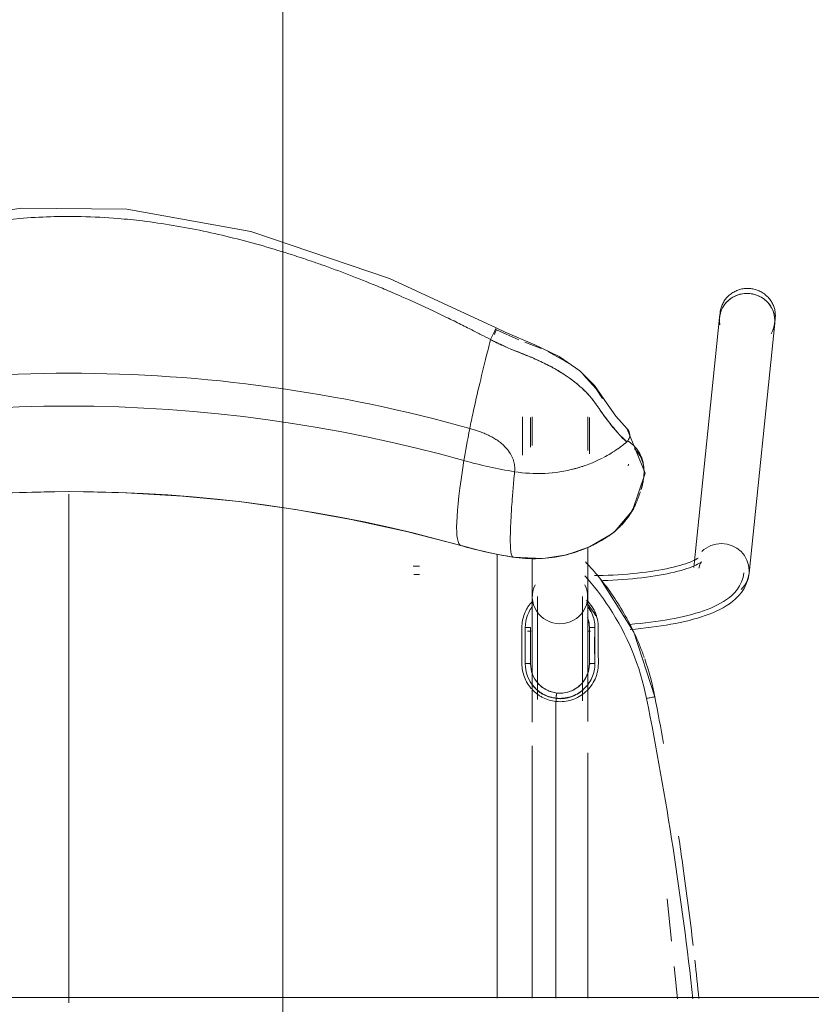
# Model space of a CAD drawing. Header units: metres. Extents: x 2.9 to 42.3, y -72.9 to -49.3.
# Tile 10 of 256: x 5.917 to 6.213, y -69.631 to -69.263. Entities that reach past the tile are written whole.
import ezdxf

# ---------------------------------------------------------------- set-up
doc = ezdxf.new("R2010")
doc.units = ezdxf.units.M
doc.layers.add('G-ANNO-SYMB', color=7, linetype='Continuous', lineweight=9)
doc.layers.add('I-FURN', color=7, linetype='Continuous', lineweight=18)

# ---------------------------------------------------------------- blocks, each defined once
blk = doc.blocks.new('FDE_CJU03_ConjuntoUsoMúltiplo_1mesa4cadeiras - CJU03_ConjuntoUsoMúltiplo_01mesa04cadeiras-V8-2PAV')
at = {"layer": 'I-FURN', "color": 253, "true_color": 0xaaaaaa}
for p, q in [((-0.3, 0.6), (-0.3, -0.6)), ((-0.55193, -0.03541), (-0.5537, -0.03523)), ((-0.45849, -0.04502), (-0.55193, -0.03541)), ((-0.55582, -0.05582), (-0.55405, -0.056)), ((-0.55405, -0.056), (-0.46061, -0.06561)), ((-0.3116, -0.07301), (-0.2996, -0.07178)), ((-0.33687, -0.07562), (-0.32106, -0.07399)), ((-0.49865, -0.09015), (-0.49922, -0.09008)), ((-0.47274, -0.09698), (-0.47353, -0.09593)), ((-0.50439, -0.1053), (-0.51692, -0.1053)), ((-0.50312, -0.10465), (-0.51671, -0.10465)), ((-0.44977, -0.1053), (-0.46821, -0.1053)), ((-0.44512, -0.1053), (-0.44702, -0.1053)), ((-0.43689, -0.1053), (-0.44196, -0.1053)), ((-0.43821, -0.10465), (-0.43174, -0.10465)), ((-0.43689, -0.1043), (-0.43689, -0.1053)), ((-0.29977, -0.1053), (-0.39144, -0.1053)), ((-0.41172, -0.11702), (-0.41065, -0.11702)), ((-0.5424, -0.12266), (-0.54484, -0.12882)), ((-0.51692, -0.126), (-0.50627, -0.126)), ((-0.51671, -0.12665), (-0.50559, -0.12665)), ((-0.46418, -0.126), (-0.44977, -0.126)), ((-0.43821, -0.12665), (-0.43283, -0.12665)), ((-0.42471, -0.12665), (-0.43821, -0.12665)), ((-0.43689, -0.12775), (-0.43689, -0.12647)), ((-0.394, -0.126), (-0.29978, -0.126)), ((-0.54569, -0.13099), (-0.54942, -0.13933)), ((-0.51692, -0.12965), (-0.50262, -0.12965)), ((-0.55015, -0.1395), (-0.55004, -0.13957))]:
    blk.add_line(p, q, dxfattribs=at)
at = {"layer": 'I-FURN', "color": 253, "true_color": 0xaaaaaa, "flags": 128}
for points in [[(-0.5537, -0.03523), (-0.55411, -0.0352), (-0.55451, -0.03518), (-0.55492, -0.03518), (-0.55533, -0.0352), (-0.55574, -0.03523), (-0.55614, -0.03528), (-0.55655, -0.03535), (-0.55695, -0.03543), (-0.55734, -0.03553), (-0.55773, -0.03565), (-0.55812, -0.03578), (-0.5585, -0.03593), (-0.55888, -0.03609), (-0.55924, -0.03627), (-0.5596, -0.03647), (-0.55996, -0.03667), (-0.5603, -0.0369), (-0.56063, -0.03713), (-0.56096, -0.03738), (-0.56127, -0.03764), (-0.56158, -0.03792), (-0.56187, -0.0382), (-0.56215, -0.0385), (-0.56242, -0.03881), (-0.56268, -0.03913), (-0.56292, -0.03946), (-0.56315, -0.03979), (-0.56337, -0.04014), (-0.56357, -0.0405), (-0.56376, -0.04086), (-0.56394, -0.04123), (-0.5641, -0.04161), (-0.56424, -0.04199), (-0.56438, -0.04238), (-0.56449, -0.04277), (-0.56459, -0.04317), (-0.56468, -0.04357), (-0.56475, -0.04397), (-0.5648, -0.04438), (-0.56484, -0.04479), (-0.56486, -0.0452), (-0.56487, -0.04561), (-0.56486, -0.04602), (-0.56484, -0.04643), (-0.56479, -0.04683), (-0.56474, -0.04724), (-0.56467, -0.04764), (-0.56458, -0.04804), (-0.56447, -0.04844), (-0.56435, -0.04883), (-0.56422, -0.04922), (-0.56407, -0.0496), (-0.56391, -0.04998), (-0.56373, -0.05035), (-0.56353, -0.05071), (-0.56333, -0.05106), (-0.56311, -0.0514), (-0.56287, -0.05174), (-0.56262, -0.05206), (-0.56236, -0.05238), (-0.56209, -0.05269), (-0.56181, -0.05298), (-0.56151, -0.05326), (-0.5612, -0.05353), (-0.56088, -0.05379), (-0.56056, -0.05403), (-0.56022, -0.05426), (-0.55987, -0.05448), (-0.55952, -0.05468), (-0.55915, -0.05486), (-0.55878, -0.05504), (-0.55841, -0.05519), (-0.55802, -0.05533), (-0.55763, -0.05546), (-0.55724, -0.05557), (-0.55684, -0.05566), (-0.55682, -0.05567)], [(-0.45869, -0.04691), (-0.45691, -0.04723), (-0.45527, -0.04779), (-0.45379, -0.04853), (-0.4525, -0.04938), (-0.45136, -0.05032), (-0.45036, -0.05131), (-0.44947, -0.05234), (-0.44867, -0.05341), (-0.44795, -0.05451), (-0.44727, -0.05565), (-0.44665, -0.05683), (-0.44606, -0.05806), (-0.44551, -0.05932), (-0.44499, -0.06063), (-0.4445, -0.06199), (-0.44402, -0.0634), (-0.44358, -0.06485), (-0.44315, -0.06635), (-0.44274, -0.0679), (-0.44235, -0.06949), (-0.44199, -0.07113), (-0.44164, -0.07281), (-0.44131, -0.07454), (-0.441, -0.0763), (-0.44071, -0.07811), (-0.44044, -0.07995), (-0.44019, -0.08182), (-0.43996, -0.08373), (-0.43975, -0.08567), (-0.43956, -0.08764), (-0.43939, -0.08962)], [(-0.45849, -0.04502), (-0.45643, -0.04539), (-0.45453, -0.04604), (-0.45284, -0.04688), (-0.45136, -0.04786), (-0.45008, -0.04891), (-0.44897, -0.05002), (-0.44799, -0.05115), (-0.44712, -0.05232), (-0.44633, -0.05351), (-0.44561, -0.05473), (-0.44495, -0.05598), (-0.44434, -0.05727), (-0.44376, -0.05859), (-0.44322, -0.05996), (-0.4427, -0.06136), (-0.44222, -0.06281), (-0.44175, -0.06431), (-0.44132, -0.06585), (-0.4409, -0.06743), (-0.4405, -0.06906), (-0.44013, -0.07073), (-0.43978, -0.07244), (-0.43944, -0.0742), (-0.43913, -0.07599), (-0.43884, -0.07782), (-0.43856, -0.07969), (-0.43831, -0.08159), (-0.43808, -0.08352), (-0.43786, -0.08548), (-0.43767, -0.08746), (-0.4375, -0.08947)], [(-0.55682, -0.05567), (-0.55642, -0.05574), (-0.55601, -0.0558), (-0.55582, -0.05582)], [(-0.46416, -0.06408), (-0.46411, -0.06414), (-0.46398, -0.06433), (-0.46379, -0.06464), (-0.46356, -0.06506), (-0.46329, -0.0656), (-0.463, -0.06624), (-0.46269, -0.06698), (-0.46238, -0.06781), (-0.46206, -0.06874), (-0.46174, -0.06974), (-0.46142, -0.07082), (-0.4611, -0.07198), (-0.46079, -0.07321), (-0.46049, -0.07451), (-0.4602, -0.07587), (-0.45992, -0.07729), (-0.45965, -0.07876), (-0.4594, -0.08029), (-0.45916, -0.08186), (-0.45894, -0.08348), (-0.45873, -0.08515), (-0.45853, -0.08685), (-0.45836, -0.08858), (-0.4582, -0.09035), (-0.45806, -0.09215), (-0.45793, -0.09397), (-0.45783, -0.09581), (-0.45774, -0.09767), (-0.45767, -0.09954), (-0.45763, -0.10142), (-0.4576, -0.1028)], [(-0.46276, -0.0628), (-0.46271, -0.06286), (-0.46257, -0.06303), (-0.46237, -0.06332), (-0.46213, -0.06372), (-0.46185, -0.06423), (-0.46155, -0.06484), (-0.46123, -0.06555), (-0.4609, -0.06635), (-0.46056, -0.06724), (-0.46023, -0.06822), (-0.45989, -0.06927), (-0.45956, -0.0704), (-0.45924, -0.0716), (-0.45892, -0.07287), (-0.45861, -0.07421), (-0.45832, -0.0756), (-0.45803, -0.07706), (-0.45776, -0.07856), (-0.4575, -0.08012), (-0.45726, -0.08172), (-0.45703, -0.08337), (-0.45682, -0.08506), (-0.45663, -0.08679), (-0.45645, -0.08855), (-0.45629, -0.09034), (-0.45615, -0.09216), (-0.45603, -0.094), (-0.45592, -0.09586), (-0.45584, -0.09774), (-0.45577, -0.09964)], [(-0.46042, -0.06372), (-0.46118, -0.06358), (-0.46182, -0.06337), (-0.46229, -0.06314), (-0.46259, -0.06294), (-0.46273, -0.06282), (-0.46276, -0.0628)], [(-0.41239, -0.08019), (-0.43653, -0.08808), (-0.45626, -0.10046)], [(-0.51237, -0.0905), (-0.49582, -0.0838), (-0.48193, -0.0886), (-0.47403, -0.09533), (-0.47352, -0.09594)], [(-0.51238, -0.09051), (-0.51721, -0.0948), (-0.52172, -0.09801), (-0.52857, -0.1027), (-0.53414, -0.10827), (-0.53945, -0.11594), (-0.54383, -0.12501), (-0.54856, -0.13619), (-0.55015, -0.1395)], [(-0.4728, -0.0969), (-0.46839, -0.10467), (-0.46543, -0.11313), (-0.46403, -0.12198), (-0.46455, -0.13325)], [(-0.52375, -0.09982), (-0.52735, -0.10211), (-0.53273, -0.10694)], [(-0.40316, -0.1053), (-0.40337, -0.1053), (-0.40536, -0.1053), (-0.40735, -0.1053), (-0.40933, -0.1053), (-0.41129, -0.1053), (-0.41324, -0.1053), (-0.41517, -0.1053), (-0.41707, -0.1053), (-0.41895, -0.1053), (-0.4208, -0.1053), (-0.42262, -0.1053), (-0.4244, -0.1053), (-0.42614, -0.1053), (-0.42785, -0.1053), (-0.42951, -0.1053), (-0.43113, -0.1053), (-0.43269, -0.1053), (-0.43421, -0.1053), (-0.43567, -0.1053), (-0.43708, -0.1053), (-0.43843, -0.1053), (-0.43972, -0.1053), (-0.44095, -0.1053), (-0.44211, -0.1053), (-0.44321, -0.1053), (-0.44424, -0.1053), (-0.4452, -0.1053), (-0.44608, -0.1053), (-0.4469, -0.1053), (-0.44764, -0.1053), (-0.44831, -0.1053), (-0.4489, -0.1053), (-0.44942, -0.1053), (-0.44977, -0.1053)], [(-0.43821, -0.10465), (-0.44028, -0.10485), (-0.44204, -0.10537)], [(-0.41377, -0.11686), (-0.41374, -0.11478), (-0.41411, -0.1127), (-0.41487, -0.11074), (-0.41598, -0.10895), (-0.41742, -0.10741), (-0.41904, -0.10622), (-0.42183, -0.10504), (-0.42471, -0.10465)], [(-0.44977, -0.1072), (-0.44931, -0.1072), (-0.44878, -0.1072), (-0.44817, -0.1072), (-0.44749, -0.1072), (-0.44673, -0.1072), (-0.44589, -0.1072), (-0.44499, -0.1072), (-0.44401, -0.1072), (-0.44297, -0.1072), (-0.44186, -0.1072), (-0.44068, -0.1072), (-0.43944, -0.1072), (-0.43814, -0.1072), (-0.43677, -0.1072), (-0.43536, -0.1072), (-0.43388, -0.1072), (-0.43235, -0.1072), (-0.43077, -0.1072), (-0.42915, -0.1072), (-0.42748, -0.1072), (-0.42576, -0.1072), (-0.42401, -0.1072), (-0.42222, -0.1072), (-0.42039, -0.1072), (-0.41854, -0.1072), (-0.41665, -0.1072), (-0.41474, -0.1072), (-0.41281, -0.1072), (-0.41086, -0.1072)], [(-0.53678, -0.11216), (-0.53776, -0.11367), (-0.54133, -0.12024)], [(-0.42471, -0.12665), (-0.42265, -0.12645), (-0.42062, -0.12586), (-0.41874, -0.12489), (-0.4171, -0.12359), (-0.41582, -0.12213), (-0.41443, -0.11958), (-0.41377, -0.11686)], [(-0.29978, -0.11715), (-0.32732, -0.11717), (-0.35506, -0.11718), (-0.38282, -0.1172), (-0.4106, -0.11722)], [(-0.41129, -0.1241), (-0.41324, -0.1241), (-0.41517, -0.1241), (-0.41707, -0.1241), (-0.41895, -0.1241), (-0.4208, -0.1241), (-0.42262, -0.1241), (-0.4244, -0.1241), (-0.42614, -0.1241), (-0.42785, -0.1241), (-0.42951, -0.1241), (-0.43113, -0.1241), (-0.43269, -0.1241), (-0.43421, -0.1241), (-0.43567, -0.1241), (-0.43708, -0.1241), (-0.43843, -0.1241), (-0.43972, -0.1241), (-0.44095, -0.1241), (-0.44211, -0.1241), (-0.44321, -0.1241), (-0.44424, -0.1241), (-0.4452, -0.1241), (-0.44608, -0.1241), (-0.4469, -0.1241), (-0.44764, -0.1241), (-0.44831, -0.1241), (-0.4489, -0.1241), (-0.44942, -0.1241), (-0.44977, -0.1241)], [(-0.44977, -0.126), (-0.44931, -0.126), (-0.44878, -0.126), (-0.44817, -0.126), (-0.44749, -0.126), (-0.44673, -0.126), (-0.44589, -0.126), (-0.44499, -0.126), (-0.44401, -0.126), (-0.44297, -0.126), (-0.44186, -0.126), (-0.44068, -0.126), (-0.43944, -0.126), (-0.43814, -0.126), (-0.43677, -0.126), (-0.43536, -0.126), (-0.43388, -0.126), (-0.43235, -0.126), (-0.43077, -0.126), (-0.42915, -0.126), (-0.42748, -0.126), (-0.42576, -0.126), (-0.42401, -0.126), (-0.42222, -0.126), (-0.42039, -0.126), (-0.41854, -0.126), (-0.41665, -0.126), (-0.41474, -0.126), (-0.41281, -0.126), (-0.41086, -0.126), (-0.40889, -0.126), (-0.40691, -0.126), (-0.40492, -0.126), (-0.40293, -0.126)], [(-0.46881, -0.15263), (-0.4671, -0.14607), (-0.46566, -0.13945), (-0.46454, -0.13324)], [(-0.55015, -0.1395), (-0.5686, -0.17938), (-0.58611, -0.23115), (-0.59447, -0.27749), (-0.59479, -0.31702), (-0.58887, -0.35587), (-0.57619, -0.39921), (-0.55586, -0.44733), (-0.55203, -0.45507), (-0.55018, -0.45878)], [(-0.54581, -0.14157), (-0.54678, -0.14109), (-0.54777, -0.14061), (-0.54868, -0.14016), (-0.54943, -0.13981), (-0.54994, -0.13958), (-0.55015, -0.1395), (-0.55015, -0.1395)], [(-0.54942, -0.13933), (-0.54947, -0.13944), (-0.54953, -0.13956)], [(-0.29978, -0.13915), (-0.30338, -0.13915), (-0.33902, -0.13915), (-0.37469, -0.13915), (-0.41039, -0.13915), (-0.4461, -0.13915), (-0.46567, -0.13915)], [(-0.46881, -0.44567), (-0.47414, -0.42517), (-0.47866, -0.40447), (-0.48237, -0.3836), (-0.48527, -0.36258), (-0.48734, -0.34147), (-0.48858, -0.32028), (-0.48899, -0.29906), (-0.48857, -0.27784), (-0.48732, -0.25665), (-0.48525, -0.23553), (-0.48235, -0.21452), (-0.47863, -0.19365), (-0.4741, -0.17295), (-0.46881, -0.15263)], [(-0.46109, -0.17047), (-0.46109, -0.17006), (-0.46109, -0.16969), (-0.46109, -0.16934), (-0.46109, -0.16903), (-0.46109, -0.16876), (-0.46109, -0.16852), (-0.46109, -0.16831), (-0.46109, -0.1682)], [(-0.45809, -0.1682), (-0.45809, -0.16838), (-0.45809, -0.1686), (-0.45809, -0.16885), (-0.45809, -0.16914), (-0.45809, -0.16946), (-0.45809, -0.16981), (-0.45809, -0.1702)]]:
    blk.add_lwpolyline(points, dxfattribs=at)
at = {"layer": 'I-FURN', "color": 253, "true_color": 0xaaaaaa}
for centre, major_axis, ratio, start_param, end_param in [((-0.55299, -0.04571), (0.00106, 0.0103), 0.967163, 0.589816, 1.471565), ((-0.55299, -0.04571), (0.00106, 0.0103), 0.967163, 5.858731, 6.905929), ((-0.55299, -0.04571), (0.00106, 0.0103), 0.967163, 5.976302, 6.851227), ((-0.55299, -0.04571), (0.00106, 0.0103), 0.967163, 0.656571, 1.578726), ((-0.55299, -0.04571), (0.00106, 0.0103), 0.967163, 1.471565, 1.672612), ((-0.55299, -0.04571), (0.00106, 0.0103), 0.967163, 1.669941, 3.417141), ((-0.55299, -0.04571), (0.00106, 0.0103), 0.967163, 1.838177, 2.584285), ((-0.45955, -0.05532), (0.00106, 0.0103), 0.967163, 0.099145, 1.669941), ((-0.45955, -0.05532), (0.00106, 0.0103), 0.967163, 5.596932, 6.38233), ((-0.55299, -0.04571), (0.00106, 0.0103), 0.967163, 2.855299, 3.394061), ((-0.45955, -0.05532), (0.00106, 0.0103), 0.967163, 1.669941, 2.455339), ((-0.44977, -0.11565), (0, 0.01035), 0.978148, 4.712389, 6.738191), ((-0.44977, -0.11565), (0, 0.01035), 0.978148, 2.686587, 4.712389), ((-0.48426, -0.16359), (2.41562, 0.00028), 0.014466, 1.546161, 1.551746), ((-0.65627, -0.10582), (0, 0.1656), 0.978148, 4.432561, 4.549768), ((-0.76073, -0.08564), (-0.29621, 0.04754), 0.033662, 2.678566, 2.728869), ((-0.76073, -0.08564), (-0.29621, 0.04754), 0.033662, 2.72888, 2.779171), ((-0.76073, -0.08564), (-0.29621, 0.04754), 0.033662, 2.779174, 2.829474), ((-0.76073, -0.08564), (-0.29621, 0.04754), 0.033662, 2.829483, 2.930079), ((-0.76073, -0.08564), (-0.29621, 0.04754), 0.033662, 2.930086, 2.980382), ((-0.62829, -0.10582), (0, 0.16963), 0.978148, 4.432561, 4.549768), ((-0.76073, -0.08564), (-0.29621, 0.04754), 0.033662, 2.980391, 3.030684), ((-0.76073, -0.08564), (-0.29621, 0.04754), 0.033662, 3.030688, 3.13129), ((-0.57325, -0.12942), (-0.07702, 0.02165), 0.057423, 1.951227, 2.011546), ((-0.57325, -0.12942), (-0.07702, 0.02165), 0.057423, 2.011546, 2.373457), ((-0.00271, -0.29915), (0, 0.54235), 0.978148, 1.290968, 1.850624), ((-0.57325, -0.12942), (-0.07702, 0.02165), 0.057423, 2.373457, 2.433775), ((-0.57325, -0.12942), (-0.07702, 0.02165), 0.057423, 2.433775, 2.494094), ((-0.60511, -0.11896), (-0.11745, 0.03301), 0.057423, 2.494094, 2.683805), ((0.0018, -0.29915), (0, 0.5344), 0.978148, 1.290968, 1.850624), ((-0.7576, -0.0714), (-0.28881, 0.08118), 0.057423, 2.683805, 3.136529), ((0.02978, -0.29915), (0, 0.53037), 0.978148, 1.290968, 1.850624)]:
    blk.add_ellipse(centre, major_axis=major_axis, ratio=ratio, start_param=start_param, end_param=end_param, dxfattribs=at)
for points in [[(-0.41174, -0.0833), (-0.39317, -0.07961), (-0.35588, -0.07301), (-0.31835, -0.06804), (-0.29953, -0.06597)], [(-0.31396, -0.06527), (-0.30918, -0.06473), (-0.30441, -0.06422), (-0.29963, -0.06373)], [(-0.29963, -0.06373), (-0.30441, -0.06422), (-0.30918, -0.06473), (-0.31395, -0.06527)], [(-0.39492, -0.07697), (-0.40075, -0.078), (-0.40657, -0.07908), (-0.41239, -0.08019)], [(-0.41239, -0.08019), (-0.40657, -0.07908), (-0.40075, -0.078), (-0.39492, -0.07697)], [(-0.41239, -0.08019), (-0.41718, -0.0811), (-0.42191, -0.08237), (-0.42652, -0.08398)], [(-0.41174, -0.0833), (-0.41182, -0.08287), (-0.41198, -0.08204), (-0.41219, -0.08101), (-0.41234, -0.08034), (-0.41238, -0.08018), (-0.41239, -0.08019)], [(-0.5076, -0.09062), (-0.50784, -0.09039), (-0.50839, -0.08998), (-0.50902, -0.08974), (-0.50935, -0.08967)], [(-0.50415, -0.09526), (-0.50521, -0.09364), (-0.50637, -0.09209), (-0.5076, -0.09062)], [(-0.50497, -0.09405), (-0.5038, -0.09573), (-0.50272, -0.0975), (-0.50174, -0.09936)], [(-0.46903, -0.10336), (-0.47037, -0.10064), (-0.47195, -0.09806), (-0.47372, -0.09566)], [(-0.47175, -0.09864), (-0.47222, -0.09776), (-0.47277, -0.09687), (-0.47341, -0.09609)], [(-0.47341, -0.09609), (-0.47276, -0.09689), (-0.47218, -0.0978), (-0.47169, -0.09872)], [(-0.49754, -0.11015), (-0.4985, -0.10652), (-0.49985, -0.10303), (-0.50154, -0.09975)], [(-0.4426, -0.10222), (-0.44426, -0.1033), (-0.44589, -0.10444), (-0.44748, -0.10563)], [(-0.43824, -0.10133), (-0.43599, -0.10133), (-0.4315, -0.10133), (-0.427, -0.10132), (-0.42475, -0.10132)], [(-0.42475, -0.10257), (-0.427, -0.10257), (-0.43149, -0.10257), (-0.43599, -0.10258), (-0.43824, -0.10258)], [(-0.41185, -0.11715), (-0.41165, -0.11532), (-0.41202, -0.11157), (-0.41479, -0.10667), (-0.41929, -0.10335), (-0.42293, -0.10257), (-0.42475, -0.10257)], [(-0.52454, -0.10443), (-0.52509, -0.10491), (-0.52642, -0.10614), (-0.52875, -0.10865), (-0.53103, -0.11155), (-0.53228, -0.11339), (-0.53281, -0.11422)], [(-0.44416, -0.10416), (-0.44474, -0.10446), (-0.4453, -0.10481), (-0.44584, -0.1052)], [(-0.44165, -0.1052), (-0.44054, -0.10484), (-0.43937, -0.10465), (-0.43821, -0.10465)], [(-0.43821, -0.10465), (-0.43596, -0.10465), (-0.43146, -0.10465), (-0.42696, -0.10465), (-0.42471, -0.10465)], [(-0.42471, -0.10465), (-0.42316, -0.10465), (-0.42009, -0.10531), (-0.41627, -0.10809), (-0.41392, -0.11219), (-0.4136, -0.11533), (-0.41377, -0.11686)], [(-0.49581, -0.1213), (-0.496, -0.11752), (-0.49657, -0.11377), (-0.49754, -0.11015)], [(-0.53281, -0.11422), (-0.53335, -0.11505), (-0.53424, -0.11651), (-0.53535, -0.1185), (-0.5364, -0.12048), (-0.53753, -0.12273), (-0.53885, -0.12556), (-0.54014, -0.12865), (-0.54134, -0.13171), (-0.54238, -0.13435), (-0.5433, -0.13654), (-0.54417, -0.1385), (-0.545, -0.14018), (-0.54554, -0.14113), (-0.54581, -0.14157)], [(-0.41377, -0.11686), (-0.41392, -0.11819), (-0.41471, -0.1208), (-0.41721, -0.12403), (-0.42069, -0.12614), (-0.42337, -0.12665), (-0.42471, -0.12665)], [(-0.41172, -0.11702), (-0.41168, -0.11653), (-0.41166, -0.11606), (-0.41166, -0.11559)], [(-0.49643, -0.13263), (-0.49583, -0.12893), (-0.49563, -0.12516), (-0.4958, -0.12142)], [(-0.43817, -0.12866), (-0.43707, -0.12866), (-0.43597, -0.12866), (-0.43487, -0.12866)], [(-0.46441, -0.13229), (-0.46445, -0.13262), (-0.4645, -0.13295), (-0.46456, -0.13328)], [(-0.42475, -0.12989), (-0.427, -0.12989), (-0.4315, -0.12989), (-0.436, -0.12989), (-0.43824, -0.12989)], [(-0.50208, -0.13361), (-0.50276, -0.13393), (-0.50347, -0.13435), (-0.50418, -0.13487)], [(-0.50006, -0.13288), (-0.50072, -0.13304), (-0.50139, -0.13328), (-0.50208, -0.13361)], [(-0.5477, -0.14018), (-0.54793, -0.14007), (-0.54838, -0.13985), (-0.54898, -0.13955), (-0.54929, -0.1394), (-0.54942, -0.13933)], [(-0.50828, -0.13928), (-0.50859, -0.13975), (-0.50918, -0.14071), (-0.51004, -0.14235), (-0.51079, -0.14401), (-0.51123, -0.14516), (-0.51145, -0.14578)], [(-0.51145, -0.14578), (-0.51167, -0.14639), (-0.5121, -0.1477), (-0.51244, -0.14886), (-0.51258, -0.14936)], [(-0.591, -0.31754), (-0.59051, -0.32366), (-0.58902, -0.33585), (-0.58668, -0.34789), (-0.58532, -0.3539)]]:
    blk.add_open_spline(points, degree=3, dxfattribs=at)
for points, knots in [([(-0.3195, -0.0659), (-0.32942, -0.06706), (-0.34304, -0.06882), (-0.35663, -0.07078), (-0.36033, -0.07134)], [0.6330711, 0.6330711, 0.6330711, 0.6330711, 0.75, 0.7938399, 0.7938399, 0.7938399, 0.7938399]), ([(-0.36033, -0.07134), (-0.35663, -0.07078), (-0.34304, -0.06882), (-0.32942, -0.06706), (-0.3195, -0.0659)], [0.2061667, 0.2061667, 0.2061667, 0.2061667, 0.25, 0.3669429, 0.3669429, 0.3669429, 0.3669429]), ([(-0.48971, -0.08539), (-0.49047, -0.08516), (-0.49171, -0.08483), (-0.49332, -0.08449), (-0.49449, -0.08433), (-0.49553, -0.08426), (-0.4969, -0.08423), (-0.49851, -0.08435), (-0.50032, -0.0847), (-0.50202, -0.08525), (-0.50362, -0.08601), (-0.50561, -0.08741), (-0.50699, -0.08894), (-0.50792, -0.09025)], [0.5090671, 0.5090671, 0.5090671, 0.5090671, 0.55, 0.575, 0.6, 0.625, 0.65, 0.7, 0.75, 0.8, 0.85, 0.9, 1, 1, 1, 1]), ([(-0.50494, -0.08781), (-0.50482, -0.0877), (-0.50374, -0.0867), (-0.50222, -0.08558), (-0.50012, -0.08471), (-0.49844, -0.08433), (-0.49722, -0.08424), (-0.4966, -0.08423)], [0.0876695, 0.0876695, 0.0876695, 0.0876695, 0.1, 0.2, 0.25, 0.3, 0.3463075, 0.3463075, 0.3463075, 0.3463075]), ([(-0.49432, -0.08435), (-0.49394, -0.0844), (-0.49316, -0.0845), (-0.49173, -0.08478), (-0.49067, -0.08504), (-0.49006, -0.08521)], [0.4, 0.4, 0.4, 0.4, 0.425, 0.45, 0.48350906, 0.48350906, 0.48350906, 0.48350906]), ([(-0.42708, -0.08417), (-0.42771, -0.0844), (-0.43375, -0.08661), (-0.44477, -0.0919), (-0.4557, -0.09971), (-0.46136, -0.10482), (-0.46271, -0.10611)], [0.2206947, 0.2206947, 0.2206947, 0.2206947, 0.25, 0.5, 0.75, 0.8312939, 0.8312939, 0.8312939, 0.8312939]), ([(-0.45757, -0.1064), (-0.4539, -0.10308), (-0.44017, -0.09244), (-0.42387, -0.08571), (-0.41174, -0.0833)], [0.2222222, 0.2222222, 0.2222222, 0.2222222, 0.4444444, 1, 1, 1, 1]), ([(-0.47372, -0.09566), (-0.47421, -0.09508), (-0.47518, -0.09398), (-0.47665, -0.09253), (-0.47785, -0.09147), (-0.47879, -0.09071), (-0.4795, -0.09018), (-0.48016, -0.08971), (-0.48097, -0.08915), (-0.48189, -0.08856), (-0.48284, -0.08803), (-0.48375, -0.08759), (-0.48452, -0.08726), (-0.48547, -0.08687), (-0.4869, -0.08631), (-0.48814, -0.08588), (-0.48897, -0.08561)], [0, 0, 0, 0, 0.05, 0.1, 0.15, 0.175, 0.2, 0.225, 0.25, 0.3, 0.35, 0.375, 0.4, 0.425, 0.45, 0.495546, 0.495546, 0.495546, 0.495546]), ([(-0.48425, -0.08745), (-0.4836, -0.08777), (-0.48252, -0.08834), (-0.48133, -0.08905), (-0.48048, -0.08959), (-0.47981, -0.09005), (-0.47947, -0.09029), (-0.47934, -0.09039)], [0.6, 0.6, 0.6, 0.6, 0.65, 0.7, 0.75, 0.775, 0.7919906, 0.7919906, 0.7919906, 0.7919906]), ([(-0.54236, -0.13428), (-0.54203, -0.13353), (-0.54135, -0.13193), (-0.54022, -0.12909), (-0.5389, -0.12581), (-0.53754, -0.12272), (-0.53634, -0.12024), (-0.53526, -0.11824), (-0.53421, -0.11642), (-0.5329, -0.11432), (-0.53104, -0.1116), (-0.52887, -0.10881), (-0.5269, -0.10665), (-0.52544, -0.10523), (-0.52451, -0.1044), (-0.52374, -0.10376), (-0.52288, -0.10308), (-0.52204, -0.10247), (-0.52121, -0.10188), (-0.5203, -0.10125), (-0.51916, -0.10046), (-0.51753, -0.09933), (-0.51577, -0.09806), (-0.51399, -0.09668), (-0.51264, -0.09558), (-0.51144, -0.09454), (-0.51008, -0.09328), (-0.50875, -0.09191), (-0.50795, -0.09102), (-0.5076, -0.09062)], [0.125, 0.125, 0.125, 0.125, 0.15625, 0.1875, 0.21875, 0.25, 0.28125, 0.3125, 0.34375, 0.375, 0.40625, 0.4375, 0.46875, 0.484375, 0.5, 0.515625, 0.53125, 0.5625, 0.59375, 0.625, 0.65625, 0.6875, 0.75, 0.78125, 0.8125, 0.84375, 0.875, 0.9375, 1, 1, 1, 1]), ([(-0.5076, -0.09062), (-0.50788, -0.09111), (-0.50845, -0.09182), (-0.50951, -0.09281), (-0.51042, -0.09359), (-0.5115, -0.09448), (-0.51274, -0.09553), (-0.51405, -0.09665), (-0.51533, -0.09773), (-0.51658, -0.09867), (-0.51784, -0.09954), (-0.51888, -0.10023), (-0.51968, -0.10079), (-0.52007, -0.10108), (-0.52026, -0.10122)], [0, 0, 0, 0, 0.0625, 0.09375, 0.125, 0.15625, 0.1875, 0.21875, 0.25, 0.28125, 0.3125, 0.34375, 0.359375, 0.375, 0.375, 0.375, 0.375]), ([(-0.50935, -0.08967), (-0.51, -0.08953), (-0.51114, -0.08961), (-0.51207, -0.09021), (-0.51238, -0.09051)], [0.25, 0.25, 0.25, 0.25, 0.5, 0.6689889, 0.6689889, 0.6689889, 0.6689889]), ([(-0.51237, -0.0905), (-0.51229, -0.09042), (-0.51197, -0.09014), (-0.5113, -0.08977), (-0.51034, -0.08955), (-0.50901, -0.08965), (-0.50808, -0.09015), (-0.5076, -0.09062)], [0.3327516, 0.3327516, 0.3327516, 0.3327516, 0.375, 0.5, 0.625, 0.75, 1, 1, 1, 1]), ([(-0.47914, -0.09053), (-0.47893, -0.09068), (-0.4785, -0.09101), (-0.47766, -0.09168), (-0.47661, -0.09259), (-0.47561, -0.09359), (-0.47504, -0.0942), (-0.47502, -0.09422)], [0.8, 0.8, 0.8, 0.8, 0.825, 0.85, 0.9, 0.95, 0.9521805, 0.9521805, 0.9521805, 0.9521805]), ([(-0.47341, -0.09609), (-0.46958, -0.10138), (-0.46541, -0.11047), (-0.46408, -0.12023), (-0.46396, -0.1235)], [0, 0, 0, 0, 0.5, 0.75, 0.75, 0.75, 0.75]), ([(-0.52026, -0.10122), (-0.52045, -0.10136), (-0.52081, -0.10163), (-0.52142, -0.10209), (-0.52212, -0.10258), (-0.52293, -0.10314), (-0.52376, -0.10378), (-0.52426, -0.10419), (-0.52454, -0.10443)], [0.375, 0.375, 0.375, 0.375, 0.390625, 0.40625, 0.4375, 0.46875, 0.484375, 0.5, 0.5, 0.5, 0.5]), ([(-0.44849, -0.10573), (-0.44792, -0.10513), (-0.44654, -0.10394), (-0.4445, -0.10273), (-0.44271, -0.10204), (-0.44081, -0.10152), (-0.43929, -0.10135), (-0.43824, -0.10133)], [0.5209919, 0.5209919, 0.5209919, 0.5209919, 0.625, 0.75, 0.8125, 0.875, 1, 1, 1, 1]), ([(-0.43824, -0.10258), (-0.44006, -0.10258), (-0.44285, -0.10319), (-0.44527, -0.10463), (-0.44604, -0.10522)], [0, 0, 0, 0, 0.25, 0.3833415, 0.3833415, 0.3833415, 0.3833415]), ([(-0.43821, -0.10465), (-0.43821, -0.10465), (-0.43822, -0.1045), (-0.43823, -0.10405), (-0.43824, -0.10348), (-0.43824, -0.10294), (-0.43824, -0.10258)], [-1, -1, -1, -1, -0.666667, -0.5, -0.333333, 0, 0, 0, 0]), ([(-0.42845, -0.10273), (-0.42944, -0.10273), (-0.43149, -0.10272), (-0.43355, -0.10272), (-0.43462, -0.10272)], [0.2800663, 0.2800663, 0.2800663, 0.2800663, 0.5, 0.7367821, 0.7367821, 0.7367821, 0.7367821]), ([(-0.42475, -0.10132), (-0.4237, -0.10134), (-0.42219, -0.10151), (-0.42029, -0.10202), (-0.4185, -0.10271), (-0.41632, -0.104), (-0.41409, -0.106), (-0.41236, -0.10845), (-0.41111, -0.11122), (-0.41053, -0.11406), (-0.4105, -0.1161), (-0.41059, -0.11715)], [0, 0, 0, 0, 0.125, 0.1875, 0.25, 0.375, 0.5, 0.625, 0.75, 0.875, 1, 1, 1, 1]), ([(-0.42471, -0.10465), (-0.42471, -0.10465), (-0.42473, -0.10449), (-0.42474, -0.10405), (-0.42475, -0.10347), (-0.42475, -0.10292), (-0.42475, -0.10257)], [0, 0, 0, 0, 0.333333, 0.5, 0.666667, 1, 1, 1, 1]), ([(-0.46456, -0.13328), (-0.46355, -0.12704), (-0.46384, -0.11691), (-0.46719, -0.10729), (-0.46861, -0.10424)], [0, 0, 0, 0, 0.5, 0.75, 0.75, 0.75, 0.75]), ([(-0.49843, -0.10716), (-0.49812, -0.1081), (-0.49673, -0.11275), (-0.49539, -0.12145), (-0.49585, -0.12902), (-0.49643, -0.13263)], [0.4353842, 0.4353842, 0.4353842, 0.4353842, 0.5, 0.75, 1, 1, 1, 1]), ([(-0.41166, -0.11532), (-0.41167, -0.11497), (-0.41172, -0.11416), (-0.41191, -0.11294), (-0.41235, -0.11126), (-0.4133, -0.10916), (-0.41436, -0.10769), (-0.41497, -0.10702)], [0.07592, 0.07592, 0.07592, 0.07592, 0.125, 0.1875, 0.25, 0.375, 0.5, 0.5, 0.5, 0.5]), ([(-0.42476, -0.12864), (-0.42159, -0.12865), (-0.41688, -0.12682), (-0.41295, -0.12173), (-0.41202, -0.11868), (-0.41185, -0.11715)], [0, 0, 0, 0, 0.5, 0.75, 1, 1, 1, 1]), ([(-0.4106, -0.11722), (-0.41071, -0.11804), (-0.41108, -0.11973), (-0.41187, -0.12177), (-0.41273, -0.12329), (-0.41349, -0.12435), (-0.41435, -0.12534), (-0.41526, -0.12624), (-0.41626, -0.12706), (-0.41771, -0.12805), (-0.42044, -0.1294), (-0.42295, -0.12986), (-0.42475, -0.12989)], [0, 0, 0, 0, 0.125, 0.25, 0.3125, 0.375, 0.4375, 0.5, 0.5625, 0.625, 0.75, 1, 1, 1, 1]), ([(-0.42001, -0.1278), (-0.41928, -0.12752), (-0.41821, -0.12699), (-0.41688, -0.1261), (-0.41597, -0.12535), (-0.41513, -0.12453), (-0.41435, -0.12362), (-0.41366, -0.12265), (-0.41288, -0.12126), (-0.41215, -0.11938), (-0.41183, -0.1178), (-0.41172, -0.11702)], [0.25, 0.25, 0.25, 0.25, 0.375, 0.4375, 0.5, 0.5625, 0.625, 0.6875, 0.75, 0.875, 1, 1, 1, 1]), ([(-0.41377, -0.11686), (-0.41377, -0.11687), (-0.41364, -0.11691), (-0.41323, -0.11697), (-0.41269, -0.11705), (-0.41219, -0.11711), (-0.41185, -0.11715)], [0, 0, 0, 0, 0.333333, 0.5, 0.666667, 1, 1, 1, 1]), ([(-0.43824, -0.12989), (-0.44004, -0.12986), (-0.44255, -0.12939), (-0.44528, -0.12805), (-0.44674, -0.12707), (-0.4474, -0.12652), (-0.44772, -0.12623)], [0, 0, 0, 0, 0.25, 0.375, 0.4375, 0.5, 0.5, 0.5, 0.5]), ([(-0.44614, -0.12593), (-0.44607, -0.12599), (-0.44569, -0.12628), (-0.44461, -0.127), (-0.44212, -0.12822), (-0.43982, -0.12864), (-0.43817, -0.12866)], [0.548633, 0.548633, 0.548633, 0.548633, 0.5625, 0.625, 0.75, 1, 1, 1, 1]), ([(-0.43821, -0.12665), (-0.43821, -0.12665), (-0.43822, -0.12676), (-0.43823, -0.12712), (-0.43824, -0.12753), (-0.43824, -0.12799), (-0.43824, -0.12838), (-0.43824, -0.12864)], [0, 0, 0, 0, 0.25, 0.5, 0.625, 0.75, 1, 1, 1, 1]), ([(-0.42476, -0.12864), (-0.42476, -0.1283), (-0.42475, -0.12777), (-0.42474, -0.12722), (-0.42473, -0.12701), (-0.42473, -0.12692)], [0, 0, 0, 0, 0.3333333, 0.5, 0.6666667, 0.6666667, 0.6666667, 0.6666667]), ([(-0.54581, -0.14157), (-0.54534, -0.14064), (-0.54454, -0.13902), (-0.54333, -0.13643), (-0.54269, -0.13503), (-0.54236, -0.13428)], [0, 0, 0, 0, 0.0625, 0.09375, 0.125, 0.125, 0.125, 0.125]), ([(-0.50418, -0.13487), (-0.50488, -0.13539), (-0.50595, -0.13633), (-0.50731, -0.13791), (-0.50796, -0.13881), (-0.50828, -0.13928)], [-0.5555556, -0.5555556, -0.5555556, -0.5555556, -0.4444444, -0.3888889, -0.3333333, -0.3333333, -0.3333333, -0.3333333]), ([(-0.49817, -0.13258), (-0.49847, -0.1326), (-0.4991, -0.13267), (-0.49974, -0.13279), (-0.50006, -0.13288)], [-0.8888889, -0.8888889, -0.8888889, -0.8888889, -0.8333333, -0.7777827, -0.7777827, -0.7777827, -0.7777827]), ([(-0.49643, -0.13263), (-0.49683, -0.13259), (-0.49741, -0.13255), (-0.49801, -0.13257), (-0.49816, -0.13258)], [-1, -1, -1, -1, -0.9166667, -0.8890389, -0.8890389, -0.8890389, -0.8890389]), ([(-0.54581, -0.14157), (-0.54638, -0.14271), (-0.54727, -0.14445), (-0.54854, -0.14693), (-0.54997, -0.14975), (-0.55201, -0.1538), (-0.55429, -0.15846), (-0.55623, -0.16251), (-0.55774, -0.16573), (-0.55925, -0.16902), (-0.56059, -0.172), (-0.56143, -0.17389), (-0.56179, -0.17472)], [-1, -1, -1, -1, -0.9826389, -0.9739583, -0.9652778, -0.9479167, -0.9305556, -0.921875, -0.9131944, -0.9045139, -0.8958333, -0.8888889, -0.8888889, -0.8888889, -0.8888889]), ([(-0.56179, -0.17472), (-0.56234, -0.17597), (-0.56376, -0.17923), (-0.56662, -0.18603), (-0.57003, -0.19461), (-0.57297, -0.20258), (-0.57471, -0.20757), (-0.5752, -0.20902)], [-0.8888889, -0.8888889, -0.8888889, -0.8888889, -0.8784722, -0.8611111, -0.8263889, -0.7916667, -0.7777778, -0.7777778, -0.7777778, -0.7777778]), ([(-0.5752, -0.20902), (-0.57594, -0.21118), (-0.57789, -0.21705), (-0.58079, -0.22659), (-0.58377, -0.23766), (-0.58722, -0.25264), (-0.58966, -0.267), (-0.59075, -0.27769), (-0.591, -0.28075)], [-0.7777778, -0.7777778, -0.7777778, -0.7777778, -0.7569444, -0.7222222, -0.6875, -0.6527778, -0.5833333, -0.5555556, -0.5555556, -0.5555556, -0.5555556]), ([(-0.591, -0.28075), (-0.59137, -0.28535), (-0.59201, -0.29762), (-0.59163, -0.3099), (-0.591, -0.31754)], [-0.5555555, -0.5555555, -0.5555555, -0.5555555, -0.5138889, -0.4444444, -0.4444444, -0.4444444, -0.4444444]), ([(-0.48803, -0.29915), (-0.48579, -0.29915), (-0.48177, -0.29915), (-0.47596, -0.29915), (-0.4706, -0.29915), (-0.46613, -0.29915), (-0.46256, -0.29915), (-0.45986, -0.29915), (-0.45725, -0.29915), (-0.45397, -0.29915), (-0.45012, -0.29915), (-0.44567, -0.29915), (-0.43962, -0.29915), (-0.43122, -0.29915), (-0.41776, -0.29915), (-0.39894, -0.29915), (-0.38046, -0.29915), (-0.36501, -0.29915), (-0.35334, -0.29915), (-0.34376, -0.29915), (-0.33629, -0.29915), (-0.33087, -0.29915), (-0.32545, -0.29915), (-0.31798, -0.29915), (-0.30882, -0.29915), (-0.30148, -0.29915), (-0.29802, -0.29915)], [0.0571196, 0.0571196, 0.0571196, 0.0571196, 0.0833333, 0.1041667, 0.125, 0.1458333, 0.15625, 0.1666667, 0.1770833, 0.1875, 0.2083333, 0.2291667, 0.25, 0.2916667, 0.3333333, 0.375, 0.4166667, 0.4375, 0.4583333, 0.4791667, 0.4895833, 0.5, 0.5104167, 0.5208333, 0.5416667, 0.5602095, 0.5602095, 0.5602095, 0.5602095])]:
    blk.add_open_spline(points, degree=3, knots=knots, dxfattribs=at)
blk = doc.blocks.new('4 GRE - ESCOLA DE CINEMA E AUDIOVISUAL CINE REX R07_rvt-1-2PAV')
at = {"layer": 'I-FURN', "color": 253, "lineweight": 18, "true_color": 0xaaaaaa, "rotation": 270.0000000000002}
blk.add_blockref('FDE_CJU03_ConjuntoUsoMúltiplo_1mesa4cadeiras - CJU03_ConjuntoUsoMúltiplo_01mesa04cadeiras-V8-2PAV', (6.23499, -69.92822), dxfattribs=at)

msp = doc.modelspace()

# ---------------------------------------------------------------- linework, layer by layer
at = {"layer": 'G-ANNO-SYMB'}
msp.add_line((6.01577, -50.45607), (6.01577, -72.71601), dxfattribs=at)

# ---------------------------------------------------------------- block references
at = {"lineweight": 5}
msp.add_blockref('4 GRE - ESCOLA DE CINEMA E AUDIOVISUAL CINE REX R07_rvt-1-2PAV', (0, 0), dxfattribs=at)

doc.saveas('drawing.dxf')
